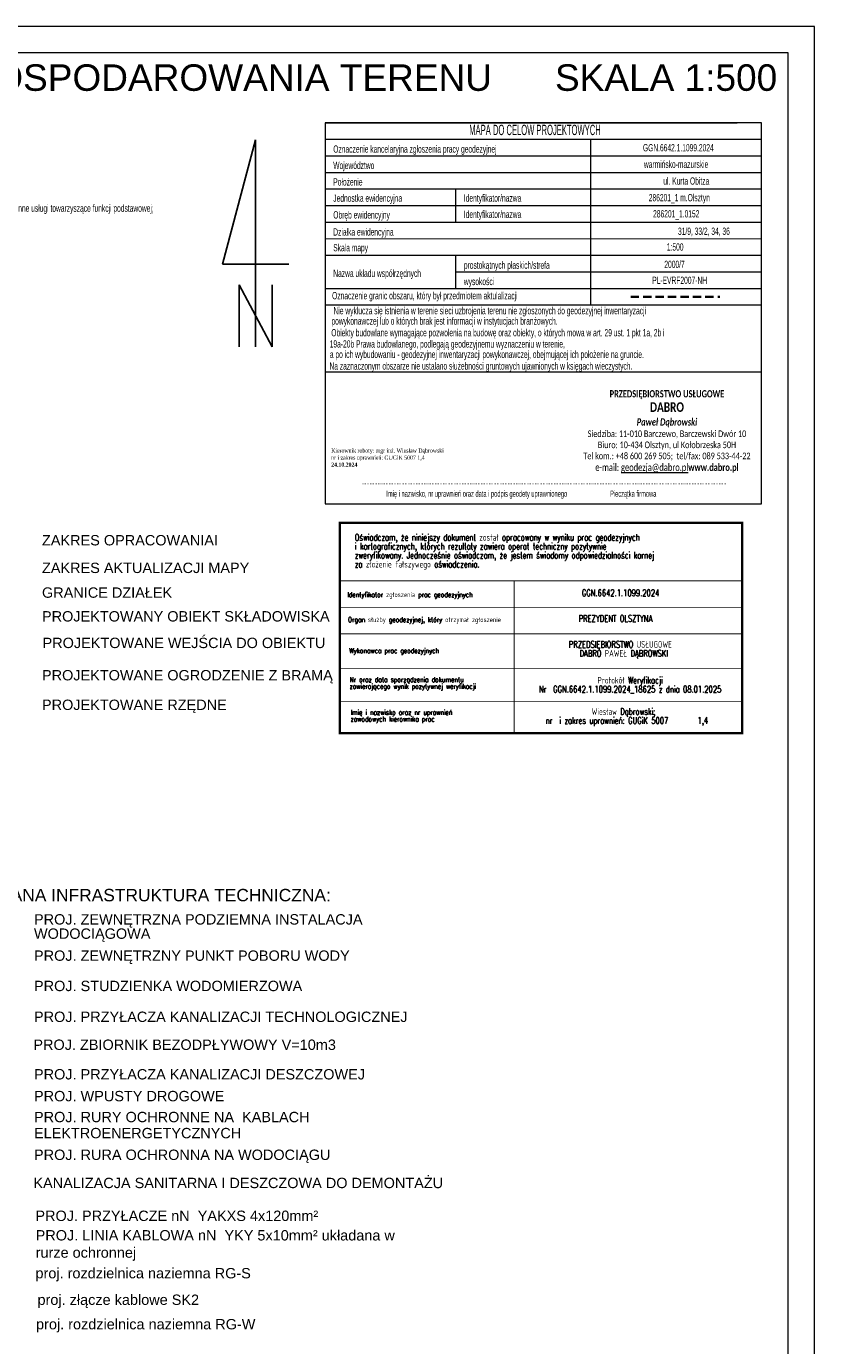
# Model space of a CAD drawing. Header units: metres. Extents: x 7464056 to 7464277, y 5957530 to 5957827.
# Tile 26 of 26: x 7464171 to 7464266, y 5957668 to 5957827. Entities that reach past the tile are written whole.
import ezdxf
from ezdxf.enums import TextEntityAlignment as Align

# ---------------------------------------------------------------- set-up
doc = ezdxf.new("R2010")
doc.units = ezdxf.units.M
doc.header["$MEASUREMENT"] = 0
doc.linetypes.add('1.0_0.5', pattern=[1.5, 1, -0.5])
doc.layers.get('0').update_dxf_attribs({"color": 2, "linetype": 'CONTINUOUS', "lineweight": 5})
for name, color, linetype, lineweight in [('__A-opisy', 5, 'CONTINUOUS', 20), ('__A-Tabelka', 7, 'CONTINUOUS', 18), ('E-złacza i rozdzielnice', 1, 'CONTINUOUS', 13)]:
    doc.layers.add(name, color=color, linetype=linetype, lineweight=lineweight)
for name, color, linetype in [('PIECZATKA_NA_WYRYSIE', 7, 'CONTINUOUS'), ('Pieczątka na wyrysie', 7, 'CONTINUOUS'), ('RAMKA_OPISU_MAPY', 7, 'CONTINUOUS')]:
    doc.layers.add(name, color=color, linetype=linetype)
doc.styles.add('arial', font='arial.ttf')
doc.styles.add('OP.3', font='arial.ttf', dxfattribs={"height": 12.5})
doc.styles.get("Standard").update_dxf_attribs({"font": 'Working1250', "width": 0.75})
doc.styles.add('STYL_ARIAL', font='simplex', dxfattribs={"width": 0.75, "oblique": 0.1})

# ---------------------------------------------------------------- blocks, each defined once
blk = doc.blocks.new('ST')
at = {"color": 0}
for p, q in [((0, 25), (-4, 10)), ((0, 0), (0, 25)), ((-4, 10), (4, 10)), ((-2, 0), (-2, 7.5)), ((-2, 7.5), (2, 0)), ((2, 0), (2, 7.5))]:
    blk.add_line(p, q, dxfattribs=at)

msp = doc.modelspace()

# ---------------------------------------------------------------- linework, layer by layer
at = {"layer": '__A-Tabelka', "ltscale": 5}
for points in [[(7464266.428, 5957826.876), (7464056.428, 5957826.876), (7464056.428, 5957529.876), (7464266.428, 5957529.876)], [(7464263.228, 5957823.676), (7464072.628, 5957823.676), (7464072.628, 5957533.076), (7464263.228, 5957533.076)]]:
    msp.add_lwpolyline(points, close=True, dxfattribs=at)
at = {"layer": 'PIECZATKA_NA_WYRYSIE', "color": 1}
for points, const_width in [([(7464257.689, 5957766.945), (7464209.092, 5957766.945), (7464209.092, 5957763.153), (7464209.092, 5957741.553), (7464257.689, 5957741.553), (7464257.689, 5957763.153), (7464257.689, 5957766.945)], 0.28), ([(7464230.144, 5957759.953), (7464209.092, 5957759.953)], 0.1), ([(7464257.689, 5957759.953), (7464230.144, 5957759.953)], 0.1), ([(7464230.144, 5957759.953), (7464230.144, 5957741.553)], 0.1), ([(7464257.689, 5957756.753), (7464209.092, 5957756.753)], 0.1), ([(7464257.689, 5957753.553), (7464209.092, 5957753.553)], 0.1), ([(7464209.092, 5957749.344), (7464257.642, 5957749.344), (7464257.689, 5957749.344)], 0.1), ([(7464209.092, 5957745.357), (7464257.679, 5957745.357)], 0.1)]:
    msp.add_lwpolyline(points, dxfattribs=dict(at, const_width=const_width))
at = {"layer": 'Pieczątka na wyrysie', "color": 7, "linetype": 'Continuous', "lineweight": 13, "flags": 128}
msp.add_lwpolyline([(7464207.31, 5957769.25), (7464260.01, 5957769.25), (7464260.01, 5957815.25), (7464207.31, 5957815.248)], close=True, dxfattribs=at)
for points in [[(7464207.31, 5957815.248), (7464257.088, 5957815.248)], [(7464207.31, 5957813.248), (7464260.01, 5957813.25)], [(7464239.39, 5957793.25), (7464239.393, 5957813.248)], [(7464207.31, 5957811.248), (7464260.01, 5957811.25)], [(7464207.31, 5957809.248), (7464260.01, 5957809.25)], [(7464207.31, 5957807.248), (7464260.01, 5957807.25)], [(7464223.079, 5957807.248), (7464223.079, 5957803.248)], [(7464207.31, 5957805.248), (7464260.01, 5957805.25)], [(7464207.31, 5957803.248), (7464260.01, 5957803.25)], [(7464207.31, 5957801.248), (7464260.01, 5957801.25)], [(7464207.31, 5957799.248), (7464260.01, 5957799.25)], [(7464223.079, 5957799.248), (7464223.079, 5957795.248)], [(7464223.079, 5957797.248), (7464260.01, 5957797.25)], [(7464207.31, 5957795.248), (7464260.01, 5957795.25)], [(7464207.31, 5957793.25), (7464260.01, 5957793.25)], [(7464207.31, 5957785.19), (7464260.01, 5957785.19)], [(7464207.31, 5957769.25), (7464260.01, 5957769.25)]]:
    msp.add_lwpolyline(points, dxfattribs=at)
at = {"layer": 'Pieczątka na wyrysie', "color": 132, "linetype": '1.0_0.5', "lineweight": 35, "flags": 128}
msp.add_lwpolyline([(7464244.22, 5957794.22), (7464254.98, 5957794.22)], dxfattribs=at)

# ---------------------------------------------------------------- block references
at = {"layer": 'RAMKA_OPISU_MAPY', "color": 7}
msp.add_blockref('ST', (7464198.929, 5957788.175), dxfattribs=at)

# ---------------------------------------------------------------- texts
at = {"layer": '__A-opisy', "color": 7, "ltscale": 2, "style": 'arial'}
for s, height, p in [('ZAKRES OPRACOWANIAI', 1.25, (7464173.127, 5957764.222)), ('ZAKRES AKTUALIZACJI MAPY', 1.25, (7464173.127, 5957760.886)), ('GRANICE DZIAŁEK', 1.25, (7464173.127, 5957757.902)), ('PROJEKTOWANY OBIEKT SKŁADOWISKA', 1.25, (7464173.127, 5957755.035)), ('PROJEKTOWANE OGRODZENIE Z BRAMĄ ', 1.25, (7464173.127, 5957747.925)), ('PROJEKTOWANE RZĘDNE', 1.25, (7464173.127, 5957744.355)), ('PROJEKTOWANA INFRASTRUKTURA TECHNICZNA:', 1.5, (7464156.081, 5957721.256)), ('PROJ. ZEWNĘTRZNA PODZIEMNA INSTALACJA', 1.25, (7464172.16, 5957718.456)), ('WODOCIĄGOWA', 1.25, (7464172.16, 5957716.731)), ('PROJ. ZEWNĘTRZNY PUNKT POBORU WODY', 1.25, (7464172.16, 5957714.075)), ('PROJ. STUDZIENKA WODOMIERZOWA', 1.25, (7464172.16, 5957710.416)), ('PROJ. PRZYŁACZA KANALIZACJI TECHNOLOGICZNEJ', 1.25, (7464172.16, 5957706.694)), ('PROJ. ZBIORNIK BEZODPŁYWOWY V=10m3', 1.25, (7464172.089, 5957703.321)), ('PROJ. PRZYŁACZA KANALIZACJI DESZCZOWEJ ', 1.25, (7464172.16, 5957699.753)), ('PROJ. WPUSTY DROGOWE', 1.25, (7464172.16, 5957697.121)), ('PROJ. RURY OCHRONNE NA  KABLACH', 1.25, (7464172.16, 5957694.594)), ('ELEKTROENERGETYCZNYCH', 1.25, (7464172.16, 5957692.653)), ('PROJ. RURA OCHRONNA NA WODOCIĄGU', 1.25, (7464172.16, 5957690.036)), ('KANALIZACJA SANITARNA I DESZCZOWA DO DEMONTAŻU ', 1.25, (7464172.089, 5957686.635)), ('PROJ. PRZYŁACZE nN  YAKXS 4x120mm²', 1.25, (7464172.332, 5957682.67))]:
    msp.add_text(s, height=height, dxfattribs=at).set_placement(p)
at = {"layer": '__A-opisy', "color": 7, "ltscale": 0.3, "insert": (7464136.319, 5957822.295), "char_height": 2.1675, "width": 173.72019, "attachment_point": 1, "rotation": 0, "style": 'OP.3'}
msp.add_mtext('{\\H1.4764x;PROJEKT ZAGOSPODAROWANIA TERENU  \\H0.781226x;    \\H1.280041x; SKALA 1:500\\P\\pxi2.3673,l0;\\W1.1;\\H0.418123x;         \\W1;\\H0.81x;                      \\P\\pi0,l0;                                                                                                }', dxfattribs=at)
at = {"layer": '__A-opisy', "color": 7, "ltscale": 2, "insert": (7464173.198, 5957753.077), "char_height": 1.25, "width": 54.30426, "attachment_point": 1, "style": 'arial'}
msp.add_mtext('{\\fArial|b0|i0|c238|p34;PROJEKTOWANE WEJŚCIA DO OBIEKTU}', dxfattribs=at)
at = {"layer": 'PIECZATKA_NA_WYRYSIE', "color": 1, "style": 'STYL_ARIAL', "width": 0.75}
for s, height, p in [('Oświadczam, że niniejszy dokument został opracowany w wyniku prac geodezyjnych ', 0.8, (7464210.894, 5957764.794)), ('i kartograficznych, których rezultaty zawiera operat techniczny pozytywnie ', 0.8, (7464210.894, 5957763.714)), ('zweryfikowany. Jednocześnie oświadczam, że jestem świadomy odpowiedzialności karnej ', 0.8, (7464210.894, 5957762.634)), ('za złożenie fałszywego oświadczenia.', 0.8, (7464210.894, 5957761.554)), ('Identyfikator zgłoszenia prac geodezyjnych', 0.6, (7464210, 5957757.979)), ('Organ służby geodezyjnej, który otrzymał zgłoszenie', 0.6, (7464210.072, 5957754.96)), ('Nr oraz data sporządzenia dokumentu', 0.6, (7464210.277, 5957747.724)), ('zawierającego wynik pozytywnej weryfikacji ', 0.6, (7464210.277, 5957746.914)), ('zawodowych kierownika prac', 0.6, (7464210.396, 5957742.948)), ('Imię i nazwisko oraz nr uprawnień ', 0.6, (7464210.396, 5957743.758))]:
    msp.add_text(s, height=height, dxfattribs=at).set_placement(p)
at = {"layer": 'PIECZATKA_NA_WYRYSIE', "color": 157, "style": 'STYL_ARIAL', "width": 0.75}
msp.add_text('GGN.6642.1.1099.2024', height=0.8, dxfattribs=at).set_placement((7464238.316, 5957757.841), align=Align.BOTTOM_LEFT)
msp.add_text('PREZYDENT OLSZTYNA', height=0.8, dxfattribs=at).set_placement((7464237.929, 5957754.99))
at = {"layer": 'PIECZATKA_NA_WYRYSIE', "color": 1, "style": 'STYL_ARIAL', "width": 0.75}
msp.add_text('Wykonawca prac geodezyjnych', height=0.6, dxfattribs=at).set_placement((7464210.231, 5957751.025), align=Align.BOTTOM_LEFT)
at = {"layer": 'PIECZATKA_NA_WYRYSIE', "color": 157, "style": 'STYL_ARIAL', "width": 0.75}
for s, p in [('PRZEDSIĘBIORSTWO USŁUGOWE  ', (7464243.378, 5957751.872)), ('DABRO PAWEŁ DĄBROWSKI', (7464243.378, 5957750.792)), ('Protokół Weryfikacji', (7464244.146, 5957747.545)), ('Nr  GGN.6642.1.1099.2024_18625 z dnia 08.01.2025', (7464244.146, 5957746.465)), ('nr  i zakres uprawnień: GUGiK 5007     1,4', (7464243.758, 5957742.687)), ('Wiesław Dąbrowski;  ', (7464243.758, 5957743.767))]:
    msp.add_text(s, height=0.8, dxfattribs=at).set_placement(p, align=Align.CENTER)
at = {"layer": 'Pieczątka na wyrysie', "color": 7, "linetype": 'Continuous', "lineweight": 13, "width": 0.55}
for s, height, p in [('MAPA DO CELÓW PROJEKTOWYCH', 1.25, (7464232.66, 5957814.38)), ('GGN.6642.1.1099.2024', 0.875, (7464249.97, 5957812.23)), ('warmińsko-mazurskie', 0.875, (7464249.7, 5957810.23)), ('ul. Kurta Obitza', 0.875, (7464250.93, 5957808.21)), ('286201_1 m.Olsztyn', 0.875, (7464250.09, 5957806.2)), ('286201_1.0152', 0.875, (7464249.72, 5957804.25)), ('31/9, 33/2, 34, 36', 0.875, (7464253.06, 5957802.15)), ('1:500', 0.875, (7464249.59, 5957800.25)), ('2000/7', 0.875, (7464249.51, 5957798.15)), ('PL-EVRF2007-NH', 0.875, (7464250.13, 5957796.23))]:
    msp.add_text(s, height=height, dxfattribs=at).set_placement(p, align=Align.MIDDLE_CENTER)
for s, p in [('Oznaczenie kancelaryjna zgłoszenia pracy geodezyjnej', (7464208.3, 5957812.07)), ('Województwo', (7464208.3, 5957810.09)), ('Położenie', (7464208.3, 5957808.1)), ('Jednostka ewidencyjna', (7464208.3, 5957806.14)), ('Identyfikator/nazwa', (7464224.07, 5957806.15)), ('Obręb ewidencyjny', (7464208.3, 5957804.12)), ('Identyfikator/nazwa', (7464224.07, 5957804.19)), ('Działka ewidencyjna', (7464208.3, 5957802.06)), ('Skala mapy', (7464208.3, 5957800.16)), ('Nazwa układu współrzędnych', (7464208.3, 5957797.07)), ('prostokątnych płaskich/strefa', (7464224.07, 5957798.05)), ('wysokości', (7464224.07, 5957796.08)), ('Oznaczenie granic obszaru, który był przedmiotem aktulalizacji', (7464208.16, 5957794.37)), ('Nie wyklucza się istnienia w terenie sieci uzbrojenia terenu nie zgłoszonych do geodezyjnej inwentaryzacji', (7464208.33, 5957792.56)), ('powykonawczej lub o których brak jest informacji w instytucjach branżowych. ', (7464208.08, 5957791.31)), ('Obiekty budowlane wymagające pozwolenia na budowę oraz obiekty, o których mowa w art. 29 ust. 1 pkt 1a, 2b i', (7464208.06, 5957789.9)), ('19a-20b Prawa budowlanego, podlegają geodezyjnemu wyznaczeniu w terenie, ', (7464207.87, 5957788.54)), ('Na zaznaczonym obszarze nie ustalano służebności gruntowych ujawnionych w księgach wieczystych.', (7464207.84, 5957785.88)), ('a po ich wybudowaniu - geodezyjnej inwentaryzacji powykonawczej, obejmującej ich położenie na gruncie.', (7464207.89, 5957787.28))]:
    msp.add_text(s, height=0.875, dxfattribs=at).set_placement(p, align=Align.MIDDLE_LEFT)
at = {"layer": 'Pieczątka na wyrysie', "color": 56, "linetype": 'Continuous', "lineweight": 13, "width": 0.55}
msp.add_text('  b) uzupełniające: usługi nieuciązliwe, handel, gastronomia, inne usługi towarzyszące funkcji podstawowej;', height=0.875, dxfattribs=at).set_placement((7464148.48, 5957804.49))
at = {"layer": 'Pieczątka na wyrysie', "color": 7, "linetype": 'Continuous', "lineweight": 13, "width": 0.55}
for s, p in [('......................................................................................................................................................................................................................................', (7464233.76, 5957771.59)), ('Imię i nazwisko, nr uprawnień oraz data i podpis geodety uprawnionego                           Pieczątka firmowa', (7464231.01, 5957770.09))]:
    msp.add_text(s, height=0.75, dxfattribs=at).set_placement(p, align=Align.CENTER)
at = {"layer": 'Pieczątka na wyrysie', "color": 7, "linetype": 'Continuous', "lineweight": 13, "char_height": 0.875, "attachment_point": 1}
for s, width, heights, insert in [('\\pxqc;{\\fCalibri|b1|i0|c238|p34;\\C0;PRZEDSIĘBIORSTWO USŁUGOWE\\fCalibri|b1|i1|c238|p34;\\P\\fCalibri|b1|i0|c238|p34;\\H1.33333x;DABRO\\P\\fCalibri|b1|i1|c238|p34;\\H0.75x;Paweł Dąbrowski\\P\\fCalibri|b0|i0|c238|p34;\\H0.91667x;Siedziba: 11-010 Barczewo, Barczewski Dwór 10\\PBiuro: 10-434 Olsztyn, ul Kołobrzeska 50H\\PTel kom.: +48 600 269\\~505;  tel/fax: 089\\~533-44-22\\P\\H1.09091x;e-mail: \\L\\C5;geodezja@dabro.pl\\fCalibri|b1|i0|c238|p34;\\l\\C0;www.dabro.pl}', 25.97704, [12.259], (7464235.609, 5957782.962)), ('{\\fTimes New Roman|b0|i0|c238|p18;\\H0.58333x;\\C0;Kierownik roboty: mgr inż. Wiesław Dąbrowski\\fTimes New Roman|b1|i0|c238|p18;\\P\\pxql;\\fTimes New Roman|b0|i0|c238|p18;nr i zakres uprawnień: GUGiK 5007 1,4\\fTimes New Roman|b1|i0|c238|p18;\\P\\pq*;24.10.2024}', 16.46139, [2.812], (7464208.051, 5957775.925))]:
    msp.add_mtext_dynamic_manual_height_columns(s, width=width, gutter_width=12.5, heights=heights, dxfattribs=dict(at, insert=insert))

# ---------------------------------------------------------------- next in the draw order: texts
at = {"layer": '__A-opisy', "color": 7, "ltscale": 2, "insert": (7464172.339, 5957676.179), "char_height": 1.25, "width": 26.04631, "attachment_point": 4, "style": 'arial', "bg_fill": 2}
msp.add_mtext('{\\W1;\\fArial|b0|i0|c238|p34;proj. rozdzielnica naziemna RG-S}', dxfattribs=at)

# ---------------------------------------------------------------- next in the draw order: texts
at = {"layer": '__A-opisy', "color": 7, "ltscale": 2, "insert": (7464172.586, 5957672.974), "char_height": 1.25, "width": 26.04631, "attachment_point": 4, "style": 'arial', "bg_fill": 2}
msp.add_mtext('{\\fArial|b0|i0|c238|p34;proj. złącze kablowe SK2}', dxfattribs=at)
at = {"layer": 'E-złacza i rozdzielnice', "insert": (7464163.676, 5957676.67), "char_height": 1.25, "width": 26.04631, "attachment_point": 4, "style": 'arial', "bg_fill": 2}
msp.add_mtext('{\\fArial|b0|i0|c238|p34;RG-S}', dxfattribs=at)

# ---------------------------------------------------------------- next in the draw order: texts
at = {"layer": '__A-opisy', "color": 7, "ltscale": 2, "char_height": 1.25, "attachment_point": 4, "style": 'arial', "bg_fill": 2}
for s, insert, width in [('{\\fArial|b0|i0|c238|p34;PROJ. LINIA KABLOWA nN  YKY 5x10mm² układana w rurze ochronnej }', (7464172.362, 5957679.712), 47.23916), ('{\\W1;\\fArial|b0|i0|c238|p34;proj. rozdzielnica naziemna RG-W}', (7464172.409, 5957670.023), 41.36862)]:
    msp.add_mtext(s, dxfattribs=dict(at, insert=insert, width=width))
at = {"layer": 'E-złacza i rozdzielnice', "insert": (7464163.636, 5957673.417), "char_height": 1.25, "width": 26.04631, "attachment_point": 4, "style": 'arial', "bg_fill": 2}
msp.add_mtext('{\\fArial|b0|i0|c238|p34;SK2}', dxfattribs=at)

# ---------------------------------------------------------------- next in the draw order: texts
at = {"layer": 'E-złacza i rozdzielnice', "insert": (7464163.676, 5957670.62), "char_height": 1.25, "width": 26.04631, "attachment_point": 4, "style": 'arial', "bg_fill": 2}
msp.add_mtext('{\\fArial|b0|i0|c238|p34;RG-W}', dxfattribs=at)

doc.saveas('drawing.dxf')
